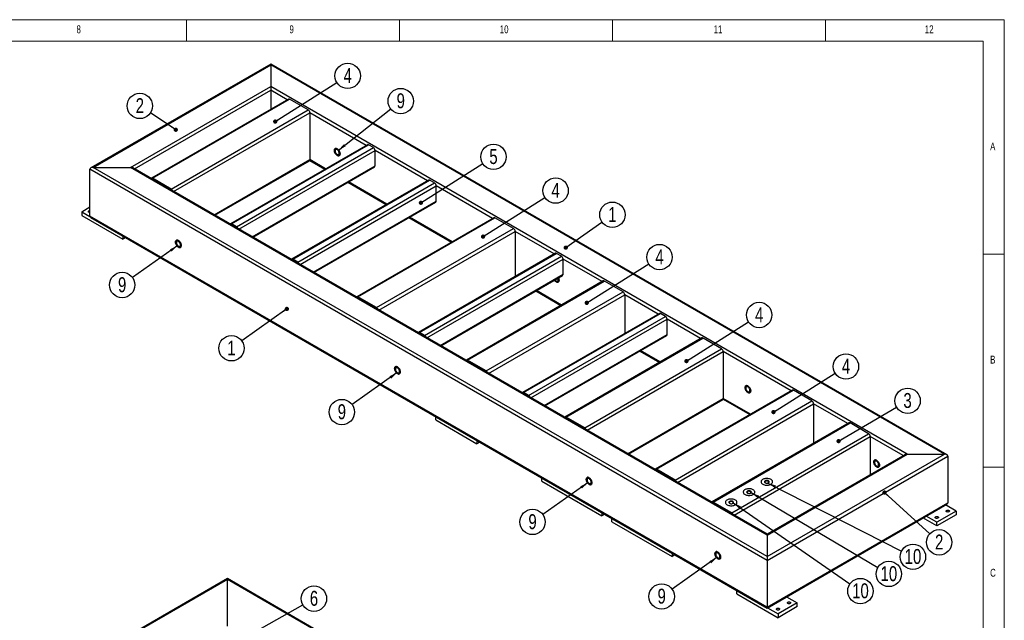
# Model space of a CAD drawing. Header units: millimetres. Extents: x 5 to 589, y 5 to 415.
# Tile 12 of 12: x 358 to 589, y 274 to 415. Entities that reach past the tile are written whole.
import ezdxf

# ---------------------------------------------------------------- set-up
doc = ezdxf.new("R2010")
doc.units = ezdxf.units.MM
doc.layers.add('NOTES', color=6, linetype='Continuous')
doc.layers.add('TRAIT-FORT', color=4, linetype='Continuous', lineweight=25)
doc.styles.add('SLDTEXTSTYLE0', font='TXT', dxfattribs={"width": 0.75})
doc.dimstyles.new('SLDDIMSTYLE2', dxfattribs={"dimtxt": 0.18, "dimasz": 1, "dimexe": 0, "dimexo": 0.0625, "dimgap": 0, "dimtad": 0, "dimtih": 1, "dimtoh": 1, "dimdec": 0, "dimrnd": 1e-09, "dimzin": 0, "dimdsep": 46, "dimtxsty": 'Standard', "dimblk1": 'DOT', "dimblk2": 'DOT', "dimsah": 1, "dimcen": 0.09, "dimadec": 0, "dimazin": 0, "dimtfac": 1, "dimtdec": 0, "dimtofl": 0, "dimtmove": 0, "dimatfit": 3, "dimldrblk": 'DOT', "dimfxl": 1, "dimfrac": 2, "dimtolj": 1, "dimtzin": 0, "dimarcsym": 0})
doc.dimstyles.new('SLDDIMSTYLE3', dxfattribs={"dimtxt": 0.18, "dimasz": 2, "dimexe": 0, "dimexo": 0.0625, "dimgap": 0, "dimtad": 0, "dimtih": 1, "dimtoh": 1, "dimdec": 0, "dimrnd": 1e-09, "dimzin": 0, "dimdsep": 46, "dimtxsty": 'Standard', "dimsah": 1, "dimcen": 0.09, "dimadec": 0, "dimazin": 0, "dimtfac": 2, "dimtdec": 0, "dimtofl": 0, "dimtmove": 0, "dimatfit": 3, "dimfxl": 1, "dimfrac": 2, "dimtolj": 1, "dimtzin": 0, "dimarcsym": 0})

# ---------------------------------------------------------------- blocks, each defined once
blk = doc.blocks.new('SW_NOTE_3')
at = {"layer": 'NOTES', "color": 0}
blk.add_circle((2.44, 1.72), 2.98, dxfattribs=at)
at = {"layer": 'NOTES', "color": 0, "insert": (2.44, 3.54), "char_height": 3.5, "attachment_point": 2, "style": 'SLDTEXTSTYLE0'}
blk.add_mtext('1', dxfattribs=at)
blk = doc.blocks.new('_Dot')
at = {"color": 0, "linetype": 'ByBlock', "lineweight": -2}
blk.add_line((-0.5, 0), (-1, 0), dxfattribs=at)
at = {"color": 0, "linetype": 'ByBlock', "const_width": 0.5}
blk.add_lwpolyline([(-0.25, 0, 1), (0.25, 0, 1)], format="xyb", close=True, dxfattribs=at)
blk = doc.blocks.new('SW_NOTE_4')
at = {"layer": 'NOTES', "color": 0}
blk.add_circle((-2.43, -1.73), 2.98, dxfattribs=at)
at = {"layer": 'NOTES', "color": 0, "insert": (-2.43, 0.09), "char_height": 3.5, "attachment_point": 2, "style": 'SLDTEXTSTYLE0'}
blk.add_mtext('1', dxfattribs=at)
blk = doc.blocks.new('SW_NOTE_5')
at = {"layer": 'NOTES', "color": 0}
blk.add_circle((-2.49, 1.65), 2.98, dxfattribs=at)
at = {"layer": 'NOTES', "color": 0, "insert": (-2.48, 3.47), "char_height": 3.5, "attachment_point": 2, "style": 'SLDTEXTSTYLE0'}
blk.add_mtext('2', dxfattribs=at)
blk = doc.blocks.new('SW_NOTE_6')
at = {"layer": 'NOTES', "color": 0}
blk.add_circle((2.21, -2.01), 2.98, dxfattribs=at)
at = {"layer": 'NOTES', "color": 0, "insert": (2.21, -0.19), "char_height": 3.5, "attachment_point": 2, "style": 'SLDTEXTSTYLE0'}
blk.add_mtext('2', dxfattribs=at)
blk = doc.blocks.new('SW_NOTE_7')
at = {"layer": 'NOTES', "color": 0}
blk.add_circle((2.58, 1.5), 2.98, dxfattribs=at)
at = {"layer": 'NOTES', "color": 0, "insert": (2.58, 3.32), "char_height": 3.5, "attachment_point": 2, "style": 'SLDTEXTSTYLE0'}
blk.add_mtext('3', dxfattribs=at)
blk = doc.blocks.new('SW_NOTE_8')
at = {"layer": 'NOTES', "color": 0}
blk.add_circle((2.52, 1.59), 2.98, dxfattribs=at)
at = {"layer": 'NOTES', "color": 0, "insert": (2.53, 3.41), "char_height": 3.5, "attachment_point": 2, "style": 'SLDTEXTSTYLE0'}
blk.add_mtext('4', dxfattribs=at)
blk = doc.blocks.new('SW_NOTE_9')
at = {"layer": 'NOTES', "color": 0}
blk.add_circle((2.52, 1.6), 2.98, dxfattribs=at)
at = {"layer": 'NOTES', "color": 0, "insert": (2.52, 3.42), "char_height": 3.5, "attachment_point": 2, "style": 'SLDTEXTSTYLE0'}
blk.add_mtext('4', dxfattribs=at)
blk = doc.blocks.new('SW_NOTE_10')
at = {"layer": 'NOTES', "color": 0}
blk.add_circle((2.53, 1.59), 2.98, dxfattribs=at)
at = {"layer": 'NOTES', "color": 0, "insert": (2.53, 3.41), "char_height": 3.5, "attachment_point": 2, "style": 'SLDTEXTSTYLE0'}
blk.add_mtext('4', dxfattribs=at)
blk = doc.blocks.new('SW_NOTE_11')
at = {"layer": 'NOTES', "color": 0}
blk.add_circle((2.52, 1.6), 2.98, dxfattribs=at)
at = {"layer": 'NOTES', "color": 0, "insert": (2.52, 3.41), "char_height": 3.5, "attachment_point": 2, "style": 'SLDTEXTSTYLE0'}
blk.add_mtext('4', dxfattribs=at)
blk = doc.blocks.new('SW_NOTE_12')
at = {"layer": 'NOTES', "color": 0}
blk.add_circle((2.52, 1.59), 2.98, dxfattribs=at)
at = {"layer": 'NOTES', "color": 0, "insert": (2.53, 3.41), "char_height": 3.5, "attachment_point": 2, "style": 'SLDTEXTSTYLE0'}
blk.add_mtext('4', dxfattribs=at)
blk = doc.blocks.new('SW_NOTE_13')
at = {"layer": 'NOTES', "color": 0}
blk.add_circle((2.52, 1.59), 2.98, dxfattribs=at)
at = {"layer": 'NOTES', "color": 0, "insert": (2.53, 3.41), "char_height": 3.5, "attachment_point": 2, "style": 'SLDTEXTSTYLE0'}
blk.add_mtext('5', dxfattribs=at)
blk = doc.blocks.new('SW_NOTE_14')
at = {"layer": 'NOTES', "color": 0}
blk.add_circle((-2.43, -1.72), 2.98, dxfattribs=at)
at = {"layer": 'NOTES', "color": 0, "insert": (-2.43, 0.09), "char_height": 3.5, "attachment_point": 2, "style": 'SLDTEXTSTYLE0'}
blk.add_mtext('9', dxfattribs=at)
blk = doc.blocks.new('SW_NOTE_15')
at = {"layer": 'NOTES', "color": 0}
blk.add_circle((-2.43, -1.73), 2.98, dxfattribs=at)
at = {"layer": 'NOTES', "color": 0, "insert": (-2.42, 0.09), "char_height": 3.5, "attachment_point": 2, "style": 'SLDTEXTSTYLE0'}
blk.add_mtext('9', dxfattribs=at)
blk = doc.blocks.new('SW_NOTE_16')
at = {"layer": 'NOTES', "color": 0}
blk.add_circle((-2.43, -1.72), 2.98, dxfattribs=at)
at = {"layer": 'NOTES', "color": 0, "insert": (-2.43, 0.1), "char_height": 3.5, "attachment_point": 2, "style": 'SLDTEXTSTYLE0'}
blk.add_mtext('9', dxfattribs=at)
blk = doc.blocks.new('SW_NOTE_17')
at = {"layer": 'NOTES', "color": 0}
blk.add_circle((-2.44, -1.72), 2.98, dxfattribs=at)
at = {"layer": 'NOTES', "color": 0, "insert": (-2.43, 0.1), "char_height": 3.5, "attachment_point": 2, "style": 'SLDTEXTSTYLE0'}
blk.add_mtext('9', dxfattribs=at)
blk = doc.blocks.new('SW_NOTE_18')
at = {"layer": 'NOTES', "color": 0}
blk.add_circle((2.34, 1.85), 2.98, dxfattribs=at)
at = {"layer": 'NOTES', "color": 0, "insert": (2.35, 3.66), "char_height": 3.5, "attachment_point": 2, "style": 'SLDTEXTSTYLE0'}
blk.add_mtext('9', dxfattribs=at)
blk = doc.blocks.new('SW_NOTE_19')
at = {"layer": 'NOTES', "color": 0}
blk.add_circle((2.45, -1.7), 2.98, dxfattribs=at)
at = {"layer": 'NOTES', "color": 0, "insert": (2.46, 0.12), "char_height": 3.5, "attachment_point": 2, "style": 'SLDTEXTSTYLE0'}
blk.add_mtext('10', dxfattribs=at)
blk = doc.blocks.new('SW_NOTE_20')
at = {"layer": 'NOTES', "color": 0}
blk.add_circle((2.57, -1.52), 2.98, dxfattribs=at)
at = {"layer": 'NOTES', "color": 0, "insert": (2.58, 0.3), "char_height": 3.5, "attachment_point": 2, "style": 'SLDTEXTSTYLE0'}
blk.add_mtext('10', dxfattribs=at)
blk = doc.blocks.new('SW_NOTE_21')
at = {"layer": 'NOTES', "color": 0}
blk.add_circle((2.66, -1.35), 2.98, dxfattribs=at)
at = {"layer": 'NOTES', "color": 0, "insert": (2.67, 0.47), "char_height": 3.5, "attachment_point": 2, "style": 'SLDTEXTSTYLE0'}
blk.add_mtext('10', dxfattribs=at)
blk = doc.blocks.new('SW_NOTE_22')
at = {"layer": 'NOTES', "color": 0}
blk.add_circle((2.6, 1.46), 2.98, dxfattribs=at)
at = {"layer": 'NOTES', "color": 0, "insert": (2.61, 3.28), "char_height": 3.5, "attachment_point": 2, "style": 'SLDTEXTSTYLE0'}
blk.add_mtext('6', dxfattribs=at)

msp = doc.modelspace()

# ---------------------------------------------------------------- linework, layer by layer
at = {"lineweight": 18}
for p, q in [((589, 415), (5, 415)), ((397, 415), (397, 410)), ((447, 410), (447, 415)), ((497, 415), (497, 410)), ((547, 410), (547, 415)), ((589, 5), (589, 415)), ((584, 410), (10, 410)), ((584, 10), (584, 410)), ((584, 360), (589, 360)), ((589, 310), (584, 310))]:
    msp.add_line(p, q, dxfattribs=at)
at = {"layer": 'TRAIT-FORT', "lineweight": 25}
for p, q in [((416.76, 404.58), (374.56, 380.22)), ((575.5, 312.94), (416.76, 404.58)), ((416.76, 404.58), (416.76, 404.4)), ((375.1, 380.35), (416.76, 404.4)), ((416.76, 404.4), (416.76, 399.35)), ((574.96, 313.07), (416.76, 404.4)), ((383.84, 380.35), (416.76, 399.35)), ((384.78, 380), (416.76, 398.46)), ((566.21, 313.07), (416.76, 399.35)), ((416.76, 399.35), (416.76, 398.46)), ((416.76, 398.46), (416.76, 393.97)), ((420.65, 396.22), (416.76, 398.46)), ((420.92, 396.37), (388.78, 377.82)), ((389.05, 377.79), (421.19, 396.35)), ((425.56, 393.82), (421.19, 396.35)), ((393.42, 375.27), (425.56, 393.82)), ((393.97, 374.69), (425.95, 393.15)), ((425.95, 393.15), (425.95, 382.17)), ((439.18, 385.52), (425.95, 393.15)), ((439.46, 385.67), (407.31, 367.12)), ((407.59, 367.09), (439.73, 385.65)), ((408.74, 366.42), (440.88, 384.98)), ((409.29, 365.85), (441.27, 384.31)), ((440.88, 384.98), (439.73, 385.65)), ((441.27, 380.75), (441.27, 384.31)), ((453.54, 377.23), (441.27, 384.31)), ((403.48, 369.2), (425.95, 382.17)), ((403.64, 369.11), (425.84, 381.92)), ((425.92, 382), (429.51, 379.93)), ((429.67, 380.02), (425.95, 382.17)), ((533.3, 288.13), (374.33, 379.91)), ((374.33, 368.92), (374.33, 379.91)), ((533.3, 289.03), (375.1, 380.35)), ((375.1, 380.35), (383.84, 380.35)), ((533.3, 294.07), (383.84, 380.35)), ((533.3, 294.26), (384.39, 380.22)), ((412.38, 364.07), (441.27, 380.75)), ((412.54, 363.97), (441.16, 380.5)), ((389.02, 377.55), (389.05, 377.57)), ((393.42, 375.27), (389.05, 377.79)), ((393.42, 375.04), (389.05, 377.57)), ((453.81, 377.38), (421.67, 358.83)), ((421.94, 358.8), (454.08, 377.36)), ((434.84, 376.85), (443.86, 371.64)), ((444.02, 371.73), (435, 376.94)), ((455.24, 376.69), (454.08, 377.36)), ((423.1, 358.14), (455.24, 376.69)), ((423.65, 357.56), (455.63, 376.02)), ((455.63, 372.46), (455.63, 376.02)), ((468.86, 368.38), (455.63, 376.02)), ((426.73, 355.78), (455.63, 372.46)), ((426.89, 355.69), (455.51, 372.21)), ((372.4, 369.96), (374.33, 371.07)), ((372.4, 369.96), (374.34, 368.84)), ((372.4, 369.96), (372.4, 369.07)), ((372.4, 369.07), (382.05, 363.5)), ((533.3, 277.15), (374.33, 368.92)), ((374.56, 368.6), (533.3, 276.96)), ((469.13, 368.54), (436.99, 349.99)), ((437.26, 349.96), (469.4, 368.51)), ((449.2, 368.56), (459.18, 362.8)), ((459.34, 362.89), (449.36, 368.66)), ((473.78, 365.99), (469.4, 368.51)), ((407.55, 366.85), (407.59, 366.87)), ((408.74, 366.42), (407.59, 367.09)), ((408.74, 366.2), (407.59, 366.87)), ((441.63, 347.44), (473.78, 365.99)), ((442.18, 346.86), (474.16, 365.32)), ((474.16, 365.32), (474.16, 354.74)), ((483.32, 360.03), (474.16, 365.32)), ((382.05, 364.28), (382.05, 363.5)), ((382.72, 363.89), (382.05, 363.5)), ((421.91, 358.56), (421.94, 358.58)), ((423.1, 358.14), (421.94, 358.8)), ((423.1, 357.91), (421.94, 358.58)), ((483.6, 360.19), (451.45, 341.64)), ((451.73, 341.61), (483.87, 360.16)), ((452.88, 340.94), (485.03, 359.5)), ((453.43, 340.37), (485.41, 358.83)), ((485.03, 359.5), (483.87, 360.16)), ((485.41, 355.26), (485.41, 358.83)), ((494.57, 353.54), (485.41, 358.83)), ((456.52, 338.58), (485.41, 355.26)), ((456.68, 338.49), (485.3, 355.02)), ((494.85, 353.7), (462.7, 335.14)), ((462.98, 335.11), (495.12, 353.67)), ((485.06, 348.05), (479.14, 351.46)), ((499.49, 351.15), (495.12, 353.67)), ((437.23, 349.72), (437.26, 349.74)), ((441.63, 347.44), (437.26, 349.96)), ((441.63, 347.21), (437.26, 349.74)), ((467.35, 332.59), (499.49, 351.15)), ((467.89, 332.02), (499.87, 350.48)), ((478.98, 351.37), (484.9, 347.95)), ((499.87, 350.48), (499.87, 341.39)), ((507.75, 345.93), (499.87, 350.48)), ((508.02, 346.09), (475.88, 327.53)), ((476.15, 327.51), (508.3, 346.06)), ((477.31, 326.84), (509.45, 345.39)), ((477.86, 326.26), (509.84, 344.73)), ((509.45, 345.39), (508.3, 346.06)), ((509.84, 341.16), (509.84, 344.73)), ((517.71, 340.18), (509.84, 344.73)), ((451.69, 341.37), (451.73, 341.39)), ((452.88, 340.94), (451.73, 341.61)), ((452.88, 340.72), (451.73, 341.39)), ((480.94, 324.48), (509.84, 341.16)), ((481.1, 324.39), (509.73, 340.91)), ((517.99, 340.34), (485.85, 321.78)), ((486.12, 321.76), (518.26, 340.31)), ((522.63, 337.79), (518.26, 340.31)), ((490.49, 319.23), (522.63, 337.79)), ((491.04, 318.66), (523.02, 337.12)), ((503.41, 337.27), (508.04, 334.59)), ((508.2, 334.69), (503.57, 337.36)), ((523.02, 337.12), (523.02, 326.13)), ((538.93, 327.93), (523.02, 337.12)), ((462.94, 334.87), (462.98, 334.89)), ((467.35, 332.59), (462.98, 335.11)), ((467.35, 332.37), (462.98, 334.89)), ((476.12, 327.27), (476.15, 327.28)), ((477.31, 326.84), (476.15, 327.51)), ((477.31, 326.62), (476.15, 327.28)), ((500.55, 313.16), (523.02, 326.13)), ((539.2, 328.09), (507.06, 309.54)), ((507.33, 309.51), (539.47, 328.06)), ((522.98, 325.97), (529.25, 322.35)), ((529.41, 322.44), (523.02, 326.13)), ((543.84, 325.54), (539.47, 328.06)), ((500.71, 313.07), (522.9, 325.88)), ((511.7, 306.99), (543.84, 325.54)), ((512.25, 306.41), (544.23, 324.87)), ((544.23, 324.87), (544.23, 315.63)), ((552.23, 320.25), (544.23, 324.87)), ((455.52, 321.09), (455.52, 321.87)), ((486.09, 321.51), (486.12, 321.53)), ((490.49, 319.23), (486.12, 321.76)), ((490.49, 319.01), (486.12, 321.53)), ((455.52, 321.09), (465.16, 315.52)), ((552.51, 320.41), (520.37, 301.85)), ((520.64, 301.83), (552.78, 320.38)), ((557.15, 317.86), (552.78, 320.38)), ((525.01, 299.3), (557.15, 317.86)), ((525.55, 298.73), (557.54, 317.19)), ((557.54, 317.19), (557.54, 308.25)), ((565.28, 312.72), (557.54, 317.19)), ((465.16, 316.3), (465.16, 315.52)), ((465.84, 315.91), (465.16, 315.52)), ((533.3, 289.03), (574.96, 313.07)), ((533.3, 294.07), (566.21, 313.07)), ((565.67, 312.94), (533.3, 294.26)), ((533.3, 288.13), (575.73, 312.63)), ((566.21, 313.07), (574.96, 313.07)), ((575.73, 312.63), (575.73, 301.64)), ((480.4, 306.72), (480.4, 307.5)), ((507.3, 309.27), (507.33, 309.29)), ((511.7, 306.99), (507.33, 309.51)), ((511.7, 306.76), (507.33, 309.29)), ((480.4, 306.72), (494.54, 298.56)), ((520.6, 301.59), (520.64, 301.61)), ((525.01, 299.3), (520.64, 301.83)), ((525.01, 299.08), (520.64, 301.61)), ((533.3, 277.15), (575.73, 301.64)), ((533.3, 276.96), (575.5, 301.33)), ((577.66, 299.71), (575.18, 301.14)), ((494.54, 299.34), (494.54, 298.56)), ((495.22, 298.95), (494.54, 298.56)), ((523.52, 299.94), (523.52, 299.9)), ((573.16, 297.11), (570.68, 298.54)), ((577.66, 299.71), (573.16, 297.11)), ((577.66, 298.82), (573.16, 296.22)), ((577.66, 299.71), (577.66, 298.82)), ((496.85, 297.22), (496.85, 298)), ((496.85, 297.22), (511, 289.06)), ((573.16, 296.22), (569.91, 298.1)), ((573.16, 296.22), (573.16, 297.11)), ((533.3, 294.26), (533.3, 294.07)), ((533.3, 294.07), (533.3, 289.03)), ((511, 289.84), (511, 289.06)), ((511.67, 289.45), (511, 289.06)), ((533.3, 289.03), (533.3, 288.13)), ((533.3, 288.13), (533.3, 277.15)), ((406.6, 283.69), (364.17, 259.19)), ((406.6, 283.87), (364.4, 259.51)), ((565.34, 192.23), (406.6, 283.87)), ((406.6, 283.69), (406.6, 283.87)), ((406.6, 283.69), (406.6, 283.87)), ((565.57, 191.92), (406.6, 283.69)), ((406.6, 272.7), (406.6, 283.69)), ((526.23, 280.27), (526.23, 281.05)), ((526.23, 280.27), (535.87, 274.7)), ((540.37, 278.19), (535.87, 275.59)), ((537.9, 279.62), (540.37, 278.19)), ((540.37, 277.3), (540.37, 278.19)), ((533.3, 277.15), (533.3, 276.96)), ((533.4, 277.02), (535.87, 275.59)), ((540.37, 277.3), (535.87, 274.7)), ((535.87, 275.59), (535.87, 274.7))]:
    msp.add_line(p, q, dxfattribs=at)
at = {"layer": 'TRAIT-FORT', "lineweight": 25, "flags": 128}
for points in [[(432.38, 384.73), (432.25, 384.79), (432.13, 384.82), (432.02, 384.82), (431.92, 384.79), (431.84, 384.73), (431.77, 384.65), (431.73, 384.54), (431.71, 384.41), (431.71, 384.27), (431.73, 384.11), (431.77, 383.95), (431.84, 383.79), (431.92, 383.64), (432.02, 383.49), (432.13, 383.36), (432.25, 383.26), (432.38, 383.17), (432.5, 383.11), (432.62, 383.08), (432.73, 383.08), (432.83, 383.11), (432.92, 383.17), (432.98, 383.25), (433.03, 383.36), (433.05, 383.49), (433.05, 383.63), (433.03, 383.79), (432.98, 383.95), (432.92, 384.11), (432.83, 384.26), (432.73, 384.41), (432.62, 384.54), (432.5, 384.64), (432.38, 384.73)], [(432.38, 384.73), (432.5, 384.64), (432.62, 384.54), (432.73, 384.41), (432.83, 384.26), (432.92, 384.11), (432.98, 383.95), (433.03, 383.79), (433.05, 383.63), (433.05, 383.49), (433.03, 383.36), (432.98, 383.25), (432.92, 383.17), (432.83, 383.11), (432.73, 383.08), (432.62, 383.08), (432.5, 383.11), (432.38, 383.17), (432.25, 383.26), (432.13, 383.36), (432.02, 383.49), (431.92, 383.64), (431.84, 383.79), (431.77, 383.95), (431.73, 384.11), (431.71, 384.27), (431.71, 384.41), (431.73, 384.54), (431.77, 384.65), (431.84, 384.73), (431.92, 384.79), (432.02, 384.82), (432.13, 384.82), (432.25, 384.79), (432.38, 384.73)], [(432.38, 384.51), (432.27, 384.55), (432.18, 384.57), (432.09, 384.56), (432.01, 384.52), (431.95, 384.46), (431.91, 384.37), (431.9, 384.26), (431.9, 384.13), (431.93, 384), (431.98, 383.87), (432.05, 383.74), (432.13, 383.62), (432.22, 383.51), (432.33, 383.43), (432.43, 383.37), (432.53, 383.33), (432.63, 383.33), (432.71, 383.35), (432.78, 383.41), (432.83, 383.49), (432.85, 383.59), (432.86, 383.7), (432.84, 383.83), (432.8, 383.96), (432.75, 384.1), (432.67, 384.22), (432.58, 384.34), (432.48, 384.43), (432.38, 384.51)], [(374.33, 369.74), (374.23, 369.74), (374.13, 369.77), (374.04, 369.81), (373.98, 369.87), (373.95, 369.93), (373.95, 370), (373.99, 370.06), (374.06, 370.12)], [(395.09, 363.21), (394.97, 363.26), (394.85, 363.29), (394.74, 363.29), (394.64, 363.27), (394.56, 363.21), (394.49, 363.12), (394.45, 363.01), (394.42, 362.89), (394.42, 362.74), (394.45, 362.59), (394.49, 362.43), (394.56, 362.27), (394.64, 362.11), (394.74, 361.97), (394.85, 361.84), (394.97, 361.73), (395.09, 361.65), (395.22, 361.59), (395.34, 361.56), (395.45, 361.56), (395.55, 361.59), (395.63, 361.65), (395.7, 361.73), (395.74, 361.84), (395.77, 361.97), (395.77, 362.11), (395.74, 362.27), (395.7, 362.43), (395.63, 362.59), (395.55, 362.74), (395.45, 362.88), (395.34, 363.01), (395.22, 363.12), (395.09, 363.21)], [(395.09, 363.21), (395.22, 363.12), (395.34, 363.01), (395.45, 362.88), (395.55, 362.74), (395.63, 362.59), (395.7, 362.43), (395.74, 362.27), (395.77, 362.11), (395.77, 361.97), (395.74, 361.84), (395.7, 361.73), (395.63, 361.65), (395.55, 361.59), (395.45, 361.56), (395.34, 361.56), (395.22, 361.59), (395.09, 361.65), (394.97, 361.73), (394.85, 361.84), (394.74, 361.97), (394.64, 362.11), (394.56, 362.27), (394.49, 362.43), (394.45, 362.59), (394.42, 362.74), (394.42, 362.89), (394.45, 363.01), (394.49, 363.12), (394.56, 363.21), (394.64, 363.27), (394.74, 363.29), (394.85, 363.29), (394.97, 363.26), (395.09, 363.21)], [(395.09, 362.98), (394.99, 363.03), (394.89, 363.05), (394.8, 363.04), (394.73, 363), (394.67, 362.93), (394.63, 362.84), (394.61, 362.73), (394.62, 362.61), (394.65, 362.48), (394.7, 362.34), (394.76, 362.21), (394.85, 362.09), (394.94, 361.99), (395.04, 361.9), (395.15, 361.84), (395.25, 361.81), (395.34, 361.81), (395.43, 361.83), (395.49, 361.88), (395.54, 361.96), (395.57, 362.06), (395.58, 362.18), (395.56, 362.31), (395.52, 362.44), (395.46, 362.58), (395.39, 362.7), (395.3, 362.82), (395.2, 362.91), (395.09, 362.98)], [(483.38, 353.91), (483.45, 353.8), (483.56, 353.68), (483.68, 353.57), (483.8, 353.48), (483.93, 353.42), (484.05, 353.39), (484.16, 353.39), (484.26, 353.42), (484.34, 353.48), (484.41, 353.57), (484.45, 353.67), (484.48, 353.8), (484.48, 353.95), (484.45, 354.1), (484.41, 354.26), (484.34, 354.42), (484.33, 354.45)], [(484.33, 354.45), (484.34, 354.42), (484.41, 354.26), (484.45, 354.1), (484.48, 353.95), (484.48, 353.8), (484.45, 353.67), (484.41, 353.57), (484.34, 353.48), (484.26, 353.42), (484.16, 353.39), (484.05, 353.39), (483.93, 353.42), (483.8, 353.48), (483.68, 353.57), (483.56, 353.68), (483.45, 353.8), (483.38, 353.91)], [(483.51, 353.99), (483.56, 353.93), (483.65, 353.82), (483.75, 353.74), (483.86, 353.68), (483.96, 353.65), (484.05, 353.64), (484.14, 353.67), (484.2, 353.72), (484.25, 353.8), (484.28, 353.9), (484.29, 354.01), (484.27, 354.14), (484.23, 354.28), (484.19, 354.37)], [(446.52, 333.52), (446.4, 333.58), (446.28, 333.61), (446.17, 333.61), (446.07, 333.58), (445.98, 333.52), (445.92, 333.44), (445.87, 333.33), (445.85, 333.2), (445.85, 333.06), (445.87, 332.9), (445.92, 332.74), (445.98, 332.58), (446.07, 332.43), (446.17, 332.28), (446.28, 332.15), (446.4, 332.04), (446.52, 331.96), (446.64, 331.9), (446.76, 331.87), (446.88, 331.87), (446.98, 331.9), (447.06, 331.96), (447.12, 332.04), (447.17, 332.15), (447.19, 332.28), (447.19, 332.42), (447.17, 332.58), (447.12, 332.74), (447.06, 332.9), (446.98, 333.05), (446.88, 333.2), (446.76, 333.33), (446.64, 333.43), (446.52, 333.52)], [(446.52, 333.52), (446.64, 333.43), (446.76, 333.33), (446.88, 333.2), (446.98, 333.05), (447.06, 332.9), (447.12, 332.74), (447.17, 332.58), (447.19, 332.42), (447.19, 332.28), (447.17, 332.15), (447.12, 332.04), (447.06, 331.96), (446.98, 331.9), (446.88, 331.87), (446.76, 331.87), (446.64, 331.9), (446.52, 331.96), (446.4, 332.04), (446.28, 332.15), (446.17, 332.28), (446.07, 332.43), (445.98, 332.58), (445.92, 332.74), (445.87, 332.9), (445.85, 333.06), (445.85, 333.2), (445.87, 333.33), (445.92, 333.44), (445.98, 333.52), (446.07, 333.58), (446.17, 333.61), (446.28, 333.61), (446.4, 333.58), (446.52, 333.52)], [(446.52, 333.3), (446.42, 333.34), (446.32, 333.36), (446.23, 333.35), (446.15, 333.31), (446.09, 333.25), (446.06, 333.16), (446.04, 333.05), (446.04, 332.92), (446.07, 332.79), (446.12, 332.66), (446.19, 332.53), (446.27, 332.41), (446.37, 332.3), (446.47, 332.22), (446.57, 332.16), (446.67, 332.12), (446.77, 332.12), (446.85, 332.14), (446.92, 332.2), (446.97, 332.27), (447, 332.37), (447, 332.49), (446.99, 332.62), (446.95, 332.75), (446.89, 332.89), (446.81, 333.01), (446.72, 333.13), (446.62, 333.22), (446.52, 333.3)], [(528.8, 329.07), (528.68, 329.12), (528.56, 329.15), (528.45, 329.15), (528.35, 329.12), (528.26, 329.07), (528.2, 328.98), (528.15, 328.87), (528.13, 328.75), (528.13, 328.6), (528.15, 328.45), (528.2, 328.29), (528.26, 328.13), (528.35, 327.97), (528.45, 327.83), (528.56, 327.7), (528.68, 327.59), (528.8, 327.51), (528.93, 327.45), (529.05, 327.42), (529.16, 327.42), (529.26, 327.45), (529.34, 327.51), (529.41, 327.59), (529.45, 327.7), (529.47, 327.83), (529.47, 327.97), (529.45, 328.12), (529.41, 328.28), (529.34, 328.44), (529.26, 328.6), (529.16, 328.74), (529.05, 328.87), (528.93, 328.98), (528.8, 329.07)], [(528.8, 329.07), (528.93, 328.98), (529.05, 328.87), (529.16, 328.74), (529.26, 328.6), (529.34, 328.44), (529.41, 328.28), (529.45, 328.12), (529.47, 327.97), (529.47, 327.83), (529.45, 327.7), (529.41, 327.59), (529.34, 327.51), (529.26, 327.45), (529.16, 327.42), (529.05, 327.42), (528.93, 327.45), (528.8, 327.51), (528.68, 327.59), (528.56, 327.7), (528.45, 327.83), (528.35, 327.97), (528.26, 328.13), (528.2, 328.29), (528.15, 328.45), (528.13, 328.6), (528.13, 328.75), (528.15, 328.87), (528.2, 328.98), (528.26, 329.07), (528.35, 329.12), (528.45, 329.15), (528.56, 329.15), (528.68, 329.12), (528.8, 329.07)], [(528.8, 328.84), (528.7, 328.89), (528.6, 328.91), (528.51, 328.9), (528.43, 328.86), (528.38, 328.79), (528.34, 328.7), (528.32, 328.59), (528.33, 328.47), (528.35, 328.34), (528.4, 328.2), (528.47, 328.07), (528.55, 327.95), (528.65, 327.85), (528.75, 327.76), (528.85, 327.7), (528.96, 327.67), (529.05, 327.67), (529.13, 327.69), (529.2, 327.74), (529.25, 327.82), (529.28, 327.92), (529.28, 328.04), (529.27, 328.17), (529.23, 328.3), (529.17, 328.43), (529.09, 328.56), (529, 328.67), (528.91, 328.77), (528.8, 328.84)], [(559.01, 311.62), (558.89, 311.68), (558.77, 311.71), (558.66, 311.71), (558.56, 311.68), (558.48, 311.63), (558.41, 311.54), (558.37, 311.43), (558.34, 311.3), (558.34, 311.16), (558.37, 311.01), (558.41, 310.85), (558.48, 310.69), (558.56, 310.53), (558.66, 310.39), (558.77, 310.26), (558.89, 310.15), (559.01, 310.06), (559.14, 310.01), (559.26, 309.98), (559.37, 309.98), (559.47, 310.01), (559.55, 310.06), (559.62, 310.15), (559.66, 310.26), (559.69, 310.38), (559.69, 310.53), (559.66, 310.68), (559.62, 310.84), (559.55, 311), (559.47, 311.16), (559.37, 311.3), (559.26, 311.43), (559.14, 311.54), (559.01, 311.62)], [(559.01, 311.62), (559.14, 311.54), (559.26, 311.43), (559.37, 311.3), (559.47, 311.16), (559.55, 311), (559.62, 310.84), (559.66, 310.68), (559.69, 310.53), (559.69, 310.38), (559.66, 310.26), (559.62, 310.15), (559.55, 310.06), (559.47, 310.01), (559.37, 309.98), (559.26, 309.98), (559.14, 310.01), (559.01, 310.06), (558.89, 310.15), (558.77, 310.26), (558.66, 310.39), (558.56, 310.53), (558.48, 310.69), (558.41, 310.85), (558.37, 311.01), (558.34, 311.16), (558.34, 311.3), (558.37, 311.43), (558.41, 311.54), (558.48, 311.63), (558.56, 311.68), (558.66, 311.71), (558.77, 311.71), (558.89, 311.68), (559.01, 311.62)], [(559.01, 311.4), (558.91, 311.45), (558.81, 311.47), (558.72, 311.46), (558.65, 311.42), (558.59, 311.35), (558.55, 311.26), (558.53, 311.15), (558.54, 311.03), (558.57, 310.9), (558.62, 310.76), (558.68, 310.63), (558.77, 310.51), (558.86, 310.41), (558.96, 310.32), (559.07, 310.26), (559.17, 310.23), (559.26, 310.22), (559.35, 310.25), (559.41, 310.3), (559.46, 310.38), (559.49, 310.48), (559.5, 310.6), (559.48, 310.73), (559.44, 310.86), (559.38, 310.99), (559.31, 311.12), (559.22, 311.23), (559.12, 311.33), (559.01, 311.4)], [(491.52, 307.54), (491.39, 307.6), (491.27, 307.63), (491.16, 307.63), (491.06, 307.6), (490.98, 307.54), (490.91, 307.46), (490.87, 307.35), (490.85, 307.22), (490.85, 307.08), (490.87, 306.92), (490.91, 306.76), (490.98, 306.6), (491.06, 306.45), (491.16, 306.31), (491.27, 306.18), (491.39, 306.07), (491.52, 305.98), (491.64, 305.92), (491.76, 305.9), (491.87, 305.89), (491.97, 305.92), (492.06, 305.98), (492.12, 306.07), (492.17, 306.17), (492.19, 306.3), (492.19, 306.45), (492.17, 306.6), (492.12, 306.76), (492.06, 306.92), (491.97, 307.08), (491.87, 307.22), (491.76, 307.35), (491.64, 307.46), (491.52, 307.54)], [(491.52, 307.54), (491.64, 307.46), (491.76, 307.35), (491.87, 307.22), (491.97, 307.08), (492.06, 306.92), (492.12, 306.76), (492.17, 306.6), (492.19, 306.45), (492.19, 306.3), (492.17, 306.17), (492.12, 306.07), (492.06, 305.98), (491.97, 305.92), (491.87, 305.89), (491.76, 305.89), (491.64, 305.92), (491.52, 305.98), (491.39, 306.07), (491.27, 306.18), (491.16, 306.3), (491.06, 306.45), (490.98, 306.6), (490.91, 306.76), (490.87, 306.92), (490.85, 307.08), (490.85, 307.22), (490.87, 307.35), (490.91, 307.46), (490.98, 307.54), (491.06, 307.6), (491.16, 307.63), (491.27, 307.63), (491.39, 307.6), (491.52, 307.54)], [(491.52, 307.32), (491.41, 307.37), (491.32, 307.38), (491.23, 307.37), (491.15, 307.34), (491.09, 307.27), (491.05, 307.18), (491.04, 307.07), (491.04, 306.95), (491.07, 306.82), (491.12, 306.68), (491.19, 306.55), (491.27, 306.43), (491.36, 306.32), (491.47, 306.24), (491.57, 306.18), (491.67, 306.15), (491.77, 306.14), (491.85, 306.17), (491.92, 306.22), (491.97, 306.3), (491.99, 306.4), (492, 306.51), (491.98, 306.64), (491.94, 306.78), (491.89, 306.91), (491.81, 307.04), (491.72, 307.15), (491.62, 307.25), (491.52, 307.32)], [(534.2, 306.02), (534.34, 306.11), (534.45, 306.22), (534.53, 306.33), (534.58, 306.44), (534.6, 306.56), (534.59, 306.68), (534.55, 306.8), (534.47, 306.91), (534.37, 307.02), (534.24, 307.11), (534.08, 307.19), (533.91, 307.26), (533.72, 307.31), (533.52, 307.35), (533.32, 307.36), (533.11, 307.36), (532.9, 307.34), (532.7, 307.3), (532.52, 307.25), (532.35, 307.18), (532.2, 307.09), (532.08, 306.99), (531.98, 306.89), (531.92, 306.77), (531.88, 306.65), (531.88, 306.53), (531.9, 306.41), (531.96, 306.3), (532.05, 306.19), (532.17, 306.09), (532.31, 306), (532.47, 305.93), (532.66, 305.87), (532.85, 305.82), (533.06, 305.8), (533.26, 305.79), (533.47, 305.8), (533.67, 305.83), (533.87, 305.88), (534.04, 305.94), (534.2, 306.02)], [(534.2, 306.02), (534.34, 306.11), (534.45, 306.22), (534.53, 306.33), (534.58, 306.44), (534.6, 306.56), (534.59, 306.68), (534.55, 306.8), (534.47, 306.91), (534.37, 307.02), (534.24, 307.11), (534.08, 307.19), (533.91, 307.26), (533.72, 307.31), (533.52, 307.35), (533.32, 307.36), (533.11, 307.36), (532.9, 307.34), (532.7, 307.3), (532.52, 307.25), (532.35, 307.18), (532.2, 307.09), (532.08, 306.99), (531.98, 306.89), (531.92, 306.77), (531.88, 306.65), (531.88, 306.53), (531.9, 306.41), (531.96, 306.3), (532.05, 306.19), (532.17, 306.09), (532.31, 306), (532.47, 305.93), (532.66, 305.87), (532.85, 305.82), (533.06, 305.8), (533.26, 305.79), (533.47, 305.8), (533.67, 305.83), (533.87, 305.88), (534.04, 305.94), (534.2, 306.02)], [(533.62, 306.35), (533.71, 306.41), (533.76, 306.48), (533.78, 306.56), (533.78, 306.63), (533.74, 306.71), (533.67, 306.77), (533.58, 306.83), (533.46, 306.87), (533.34, 306.89), (533.2, 306.89), (533.07, 306.88), (532.95, 306.85), (532.85, 306.8), (532.77, 306.74), (532.71, 306.67), (532.69, 306.6), (532.7, 306.52), (532.74, 306.45), (532.81, 306.38), (532.9, 306.33), (533.01, 306.29), (533.14, 306.27), (533.27, 306.26), (533.4, 306.28), (533.52, 306.31), (533.62, 306.35)], [(533.59, 306.33), (533.64, 306.38), (533.69, 306.45), (533.7, 306.52), (533.68, 306.59), (533.63, 306.66), (533.54, 306.71), (533.44, 306.75), (533.32, 306.77), (533.19, 306.78), (533.07, 306.76), (532.96, 306.72), (532.87, 306.67), (532.81, 306.61), (532.78, 306.54), (532.78, 306.46), (532.82, 306.39), (532.89, 306.33), (532.89, 306.33)], [(530.02, 303.61), (530.16, 303.7), (530.27, 303.8), (530.35, 303.91), (530.4, 304.03), (530.42, 304.15), (530.41, 304.27), (530.37, 304.39), (530.29, 304.5), (530.19, 304.61), (530.06, 304.7), (529.91, 304.78), (529.73, 304.85), (529.54, 304.9), (529.34, 304.94), (529.14, 304.95), (528.93, 304.95), (528.72, 304.93), (528.53, 304.89), (528.34, 304.83), (528.17, 304.76), (528.02, 304.68), (527.9, 304.58), (527.8, 304.47), (527.74, 304.36), (527.7, 304.24), (527.7, 304.12), (527.73, 304), (527.78, 303.89), (527.87, 303.78), (527.99, 303.68), (528.13, 303.59), (528.3, 303.51), (528.48, 303.45), (528.67, 303.41), (528.88, 303.39), (529.09, 303.38), (529.29, 303.39), (529.5, 303.42), (529.69, 303.47), (529.86, 303.53), (530.02, 303.61)], [(530.02, 303.61), (530.16, 303.7), (530.27, 303.8), (530.35, 303.91), (530.4, 304.03), (530.42, 304.15), (530.41, 304.27), (530.37, 304.39), (530.29, 304.5), (530.19, 304.61), (530.06, 304.7), (529.91, 304.78), (529.73, 304.85), (529.54, 304.9), (529.34, 304.94), (529.14, 304.95), (528.93, 304.95), (528.72, 304.93), (528.53, 304.89), (528.34, 304.83), (528.17, 304.76), (528.02, 304.68), (527.9, 304.58), (527.8, 304.47), (527.74, 304.36), (527.7, 304.24), (527.7, 304.12), (527.73, 304), (527.78, 303.89), (527.87, 303.78), (527.99, 303.68), (528.13, 303.59), (528.3, 303.51), (528.48, 303.45), (528.67, 303.41), (528.88, 303.39), (529.09, 303.38), (529.29, 303.39), (529.5, 303.42), (529.69, 303.47), (529.86, 303.53), (530.02, 303.61)], [(529.45, 303.94), (529.53, 304), (529.58, 304.07), (529.61, 304.15), (529.6, 304.22), (529.56, 304.3), (529.49, 304.36), (529.4, 304.41), (529.28, 304.45), (529.16, 304.48), (529.03, 304.48), (528.9, 304.47), (528.78, 304.44), (528.67, 304.39), (528.59, 304.33), (528.54, 304.26), (528.51, 304.18), (528.52, 304.11), (528.56, 304.04), (528.63, 303.97), (528.72, 303.92), (528.83, 303.88), (528.96, 303.85), (529.09, 303.85), (529.22, 303.86), (529.34, 303.9), (529.45, 303.94)], [(529.39, 303.91), (529.46, 303.97), (529.51, 304.03), (529.52, 304.11), (529.5, 304.18), (529.45, 304.24), (529.36, 304.3), (529.26, 304.34), (529.14, 304.36), (529.01, 304.36), (528.89, 304.35), (528.78, 304.31), (528.69, 304.26), (528.63, 304.2), (528.6, 304.12), (528.6, 304.05), (528.64, 303.98), (528.71, 303.92), (528.73, 303.91)], [(525.84, 301.2), (525.98, 301.29), (526.09, 301.39), (526.17, 301.5), (526.22, 301.62), (526.24, 301.74), (526.23, 301.86), (526.19, 301.98), (526.11, 302.09), (526.01, 302.19), (525.88, 302.29), (525.73, 302.37), (525.55, 302.44), (525.37, 302.49), (525.17, 302.52), (524.96, 302.54), (524.75, 302.54), (524.54, 302.52), (524.35, 302.48), (524.16, 302.42), (523.99, 302.35), (523.85, 302.27), (523.72, 302.17), (523.63, 302.06), (523.56, 301.95), (523.52, 301.83), (523.52, 301.71), (523.55, 301.59), (523.61, 301.47), (523.7, 301.36), (523.81, 301.26), (523.95, 301.18), (524.12, 301.1), (524.3, 301.04), (524.49, 301), (524.7, 300.97), (524.91, 300.97), (525.11, 300.98), (525.32, 301.01), (525.51, 301.05), (525.69, 301.12), (525.84, 301.2)], [(525.84, 301.2), (525.98, 301.29), (526.09, 301.39), (526.17, 301.5), (526.22, 301.62), (526.24, 301.74), (526.23, 301.86), (526.19, 301.98), (526.11, 302.09), (526.01, 302.19), (525.88, 302.29), (525.73, 302.37), (525.55, 302.44), (525.37, 302.49), (525.17, 302.52), (524.96, 302.54), (524.75, 302.54), (524.54, 302.52), (524.35, 302.48), (524.16, 302.42), (523.99, 302.35), (523.85, 302.27), (523.72, 302.17), (523.63, 302.06), (523.56, 301.95), (523.52, 301.83), (523.52, 301.71), (523.55, 301.59), (523.61, 301.47), (523.7, 301.36), (523.81, 301.26), (523.95, 301.18), (524.12, 301.1), (524.3, 301.04), (524.49, 301), (524.7, 300.97), (524.91, 300.97), (525.11, 300.98), (525.32, 301.01), (525.51, 301.05), (525.69, 301.12), (525.84, 301.2)], [(525.27, 301.53), (525.35, 301.59), (525.4, 301.66), (525.43, 301.73), (525.42, 301.81), (525.38, 301.88), (525.31, 301.95), (525.22, 302), (525.11, 302.04), (524.98, 302.06), (524.85, 302.07), (524.72, 302.06), (524.6, 302.02), (524.49, 301.98), (524.41, 301.92), (524.36, 301.85), (524.33, 301.77), (524.34, 301.7), (524.38, 301.62), (524.45, 301.56), (524.54, 301.5), (524.66, 301.47), (524.78, 301.44), (524.91, 301.44), (525.04, 301.45), (525.16, 301.48), (525.27, 301.53)], [(525.21, 301.5), (525.28, 301.55), (525.33, 301.62), (525.34, 301.69), (525.32, 301.77), (525.27, 301.83), (525.19, 301.89), (525.08, 301.93), (524.96, 301.95), (524.83, 301.95), (524.71, 301.93), (524.6, 301.9), (524.51, 301.85), (524.45, 301.78), (524.42, 301.71), (524.42, 301.64), (524.46, 301.57), (524.53, 301.51), (524.55, 301.5)], [(572.88, 298.38), (572.98, 298.42), (573.08, 298.45), (573.2, 298.45), (573.31, 298.43), (573.41, 298.4), (573.48, 298.34), (573.53, 298.28), (573.54, 298.22), (573.52, 298.15), (573.47, 298.09), (573.39, 298.05), (573.28, 298.02), (573.17, 298), (573.06, 298.01), (572.95, 298.04), (572.86, 298.08), (572.8, 298.14), (572.77, 298.2), (572.78, 298.27), (572.82, 298.33), (572.88, 298.38)], [(575.45, 299.87), (575.55, 299.91), (575.66, 299.93), (575.77, 299.93), (575.88, 299.92), (575.98, 299.88), (576.06, 299.83), (576.1, 299.77), (576.11, 299.7), (576.09, 299.64), (576.04, 299.58), (575.96, 299.53), (575.86, 299.5), (575.74, 299.49), (575.63, 299.5), (575.52, 299.52), (575.44, 299.57), (575.37, 299.62), (575.34, 299.69), (575.35, 299.75), (575.39, 299.81), (575.45, 299.87)], [(521.73, 290.1), (521.61, 290.16), (521.49, 290.19), (521.38, 290.19), (521.28, 290.16), (521.19, 290.1), (521.13, 290.02), (521.08, 289.91), (521.06, 289.78), (521.06, 289.64), (521.08, 289.48), (521.13, 289.32), (521.19, 289.16), (521.28, 289.01), (521.38, 288.86), (521.49, 288.74), (521.61, 288.63), (521.73, 288.54), (521.86, 288.48), (521.97, 288.45), (522.09, 288.45), (522.19, 288.48), (522.27, 288.54), (522.34, 288.62), (522.38, 288.73), (522.4, 288.86), (522.4, 289.01), (522.38, 289.16), (522.34, 289.32), (522.27, 289.48), (522.19, 289.63), (522.09, 289.78), (521.97, 289.91), (521.86, 290.02), (521.73, 290.1)], [(521.73, 290.1), (521.85, 290.02), (521.97, 289.91), (522.09, 289.78), (522.19, 289.63), (522.27, 289.48), (522.34, 289.32), (522.38, 289.16), (522.4, 289), (522.4, 288.86), (522.38, 288.73), (522.34, 288.62), (522.27, 288.54), (522.19, 288.48), (522.09, 288.45), (521.97, 288.45), (521.85, 288.48), (521.73, 288.54), (521.61, 288.63), (521.49, 288.73), (521.38, 288.86), (521.28, 289.01), (521.19, 289.16), (521.13, 289.32), (521.08, 289.48), (521.06, 289.64), (521.06, 289.78), (521.08, 289.91), (521.13, 290.02), (521.19, 290.1), (521.28, 290.16), (521.38, 290.19), (521.49, 290.19), (521.61, 290.16), (521.73, 290.1)], [(521.73, 289.88), (521.63, 289.92), (521.53, 289.94), (521.44, 289.93), (521.36, 289.89), (521.31, 289.83), (521.27, 289.74), (521.25, 289.63), (521.26, 289.51), (521.28, 289.37), (521.33, 289.24), (521.4, 289.11), (521.48, 288.99), (521.58, 288.88), (521.68, 288.8), (521.78, 288.74), (521.89, 288.7), (521.98, 288.7), (522.06, 288.73), (522.13, 288.78), (522.18, 288.86), (522.21, 288.96), (522.21, 289.07), (522.2, 289.2), (522.16, 289.34), (522.1, 289.47), (522.02, 289.6), (521.93, 289.71), (521.83, 289.81), (521.73, 289.88)], [(538.17, 278.34), (538.26, 278.38), (538.37, 278.41), (538.49, 278.41), (538.6, 278.39), (538.7, 278.36), (538.77, 278.31), (538.82, 278.24), (538.83, 278.18), (538.81, 278.11), (538.76, 278.05), (538.67, 278.01), (538.57, 277.98), (538.46, 277.96), (538.34, 277.97), (538.24, 278), (538.15, 278.04), (538.09, 278.1), (538.06, 278.16), (538.06, 278.23), (538.1, 278.29), (538.17, 278.34)], [(535.6, 276.86), (535.69, 276.9), (535.8, 276.92), (535.92, 276.92), (536.03, 276.91), (536.12, 276.87), (536.2, 276.82), (536.25, 276.76), (536.26, 276.69), (536.24, 276.63), (536.18, 276.57), (536.1, 276.52), (536, 276.49), (535.89, 276.48), (535.77, 276.49), (535.67, 276.51), (535.58, 276.56), (535.52, 276.61), (535.49, 276.68), (535.49, 276.74), (535.53, 276.81), (535.6, 276.86)]]:
    msp.add_lwpolyline(points, dxfattribs=at)
at = {"layer": 'TRAIT-FORT', "lineweight": 25}
for centre, radius, start, end in [((421.03, 396.12), 0.274, 54.3824, 114.3071), ((425.11, 393.12), 0.838, 2.6055, 57.3945), ((439.57, 385.42), 0.274, 54.3824, 114.3071), ((440.43, 384.27), 0.838, 2.6055, 57.3945), ((425.69, 382.13), 0.262, 304.0564, 7.2558), ((441, 380.72), 0.269, 305.0133, 6.2988), ((388.9, 377.61), 0.235, 50.2915, 148.5442), ((388.97, 377.44), 0.151, 55.8385, 98.9469), ((453.92, 377.13), 0.274, 54.3824, 114.3071), ((392.97, 374.56), 0.843, 16.971, 57.3038), ((393.23, 374.72), 0.377, 35.7589, 58.3392), ((454.79, 375.98), 0.838, 2.6055, 57.3945), ((455.36, 372.43), 0.269, 305.0133, 6.2988), ((374.32, 369.62), 0.566, 89.0683, 117.8278), ((469.25, 368.29), 0.274, 54.3824, 114.3071), ((407.44, 366.91), 0.235, 50.2915, 148.5442), ((407.5, 366.74), 0.151, 55.8385, 98.9469), ((408.29, 365.71), 0.843, 16.971, 57.3038), ((408.55, 365.88), 0.377, 35.7589, 58.3392), ((473.32, 365.28), 0.838, 2.6055, 57.3945), ((421.79, 358.62), 0.235, 50.2915, 148.5442), ((421.86, 358.46), 0.151, 55.8385, 98.9469), ((483.71, 359.94), 0.274, 54.3824, 114.3071), ((484.57, 358.79), 0.838, 2.6055, 57.3945), ((422.64, 357.43), 0.843, 16.971, 57.3038), ((422.9, 357.59), 0.377, 35.7589, 58.3392), ((485.14, 355.24), 0.269, 305.0133, 6.2988), ((494.96, 353.45), 0.274, 54.3824, 114.3071), ((437.11, 349.78), 0.235, 50.2915, 148.5442), ((437.18, 349.61), 0.151, 55.8385, 98.9469), ((499.04, 350.44), 0.838, 2.6055, 57.3945), ((441.18, 346.73), 0.843, 16.971, 57.3038), ((441.44, 346.89), 0.377, 35.7589, 58.3392), ((508.14, 345.84), 0.274, 54.3824, 114.3071), ((509, 344.69), 0.838, 2.6055, 57.3945), ((451.58, 341.43), 0.235, 50.2915, 148.5442), ((451.64, 341.26), 0.151, 55.8385, 98.9469), ((452.43, 340.23), 0.843, 16.971, 57.3038), ((452.69, 340.4), 0.377, 35.7589, 58.3392), ((509.57, 341.13), 0.269, 305.0133, 6.2988), ((518.1, 340.09), 0.274, 54.3824, 114.3071), ((522.18, 337.08), 0.838, 2.6055, 57.3945), ((462.83, 334.93), 0.235, 50.2915, 148.5442), ((462.89, 334.77), 0.151, 55.8385, 98.9469), ((466.89, 331.88), 0.843, 16.971, 57.3038), ((467.15, 332.05), 0.377, 35.7589, 58.3392), ((476, 327.33), 0.235, 50.2915, 148.5442), ((476.07, 327.16), 0.151, 55.8385, 98.9469), ((476.86, 326.13), 0.843, 16.971, 57.3038), ((477.11, 326.3), 0.377, 35.7589, 58.3392), ((522.76, 326.1), 0.262, 304.0564, 7.2558), ((539.31, 327.84), 0.274, 54.3824, 114.3071), ((543.39, 324.83), 0.838, 2.6055, 57.3945), ((485.97, 321.57), 0.235, 50.2915, 148.5442), ((486.03, 321.41), 0.151, 55.8385, 98.9469), ((490.03, 318.52), 0.843, 16.971, 57.3038), ((490.29, 318.69), 0.377, 35.7589, 58.3392), ((552.62, 320.16), 0.274, 54.3824, 114.3071), ((556.7, 317.15), 0.838, 2.6055, 57.3945), ((507.18, 309.33), 0.235, 50.2915, 148.5442), ((507.25, 309.16), 0.151, 55.8385, 98.9469), ((511.25, 306.28), 0.843, 16.971, 57.3038), ((511.5, 306.44), 0.377, 35.7589, 58.3392), ((520.49, 301.65), 0.235, 50.2915, 148.5442), ((520.55, 301.48), 0.151, 55.8385, 98.9469), ((524.55, 298.59), 0.843, 16.971, 57.3038), ((524.81, 298.76), 0.377, 35.7589, 58.3392)]:
    msp.add_arc(centre, radius, start, end, dxfattribs=at)
for centre, start_param, end_param in [((375.1, 379.91), 1.570796, 3.141593), ((383.84, 379.91), 0.785479, 1.570796), ((375.1, 368.92), 3.141593, 3.927072), ((566.21, 312.63), 1.570796, 2.356113), ((574.96, 312.63), 0, 1.570796), ((574.96, 301.64), 5.497706, 6.283185)]:
    msp.add_ellipse(centre, major_axis=(0.771, 0), ratio=0.577382, start_param=start_param, end_param=end_param, dxfattribs=at)

# ---------------------------------------------------------------- block references
at = {"layer": 'NOTES'}
for name, p in [('SW_NOTE_8', (432.32, 400.23)), ('SW_NOTE_5', (388.52, 393.12)), ('SW_NOTE_18', (444.95, 394.06)), ('SW_NOTE_13', (466.54, 381.23)), ('SW_NOTE_9', (481.13, 373.3)), ('SW_NOTE_3', (494.54, 367.52)), ('SW_NOTE_10', (505.52, 357.71)), ('SW_NOTE_14', (384.32, 354.48)), ('SW_NOTE_11', (528.93, 344.12)), ('SW_NOTE_4', (409.98, 339.64)), ('SW_NOTE_12', (549.3, 332.05)), ('SW_NOTE_7', (563.71, 324.09)), ('SW_NOTE_15', (435.89, 324.68)), ('SW_NOTE_16', (480.67, 298.88)), ('SW_NOTE_6', (571.5, 294.39)), ('SW_NOTE_21', (564.89, 290.34)), ('SW_NOTE_20', (559.32, 286.48)), ('SW_NOTE_22', (424.32, 277.71)), ('SW_NOTE_17', (510.99, 281.4)), ('SW_NOTE_19', (552.77, 282.64))]:
    msp.add_blockref(name, p, dxfattribs=at)

# ---------------------------------------------------------------- texts
at = {"layer": 'NOTES', "attachment_point": 1, "style": 'SLDTEXTSTYLE0'}
for s, insert, char_height in [('8', (371.17, 413.67), 1.85), ('9', (421.17, 413.67), 1.85), ('10', (470.54, 413.67), 1.852), ('11', (520.75, 413.67), 1.852), ('12', (570.33, 413.67), 1.852), ('A', (585.67, 386.17), 1.85), ('B', (585.67, 336.17), 1.85), ('C', (585.67, 286.17), 1.85)]:
    msp.add_mtext(s, dxfattribs=dict(at, insert=insert, char_height=char_height))

# ---------------------------------------------------------------- leaders
at = {"layer": 'NOTES'}
for points, dimstyle in [([(417.83, 391.1), (432.32, 400.23)], 'SLDDIMSTYLE2'), ([(394.48, 389.18), (388.52, 393.12)], 'SLDDIMSTYLE2'), ([(432.6, 384.32), (444.95, 394.06)], 'SLDDIMSTYLE3'), ([(452.03, 372.05), (466.54, 381.23)], 'SLDDIMSTYLE2'), ([(466.63, 364.11), (481.13, 373.3)], 'SLDDIMSTYLE2'), ([(486.04, 361.52), (494.54, 367.52)], 'SLDDIMSTYLE2'), ([(394.93, 362), (384.32, 354.48)], 'SLDDIMSTYLE3'), ([(490.98, 348.57), (505.52, 357.71)], 'SLDDIMSTYLE2'), ([(420.56, 347.15), (409.98, 339.64)], 'SLDDIMSTYLE2'), ([(514.37, 334.9), (528.93, 344.12)], 'SLDDIMSTYLE2'), ([(446.46, 332.22), (435.89, 324.68)], 'SLDDIMSTYLE3'), ([(534.81, 322.93), (549.3, 332.05)], 'SLDDIMSTYLE2'), ([(550.08, 316.12), (563.71, 324.09)], 'SLDDIMSTYLE2'), ([(491.29, 306.4), (480.67, 298.88)], 'SLDDIMSTYLE3'), ([(533.49, 306.3), (564.89, 290.34)], 'SLDDIMSTYLE3'), ([(529.56, 304.04), (559.32, 286.48)], 'SLDDIMSTYLE3'), ([(560.87, 304.05), (571.5, 294.39)], 'SLDDIMSTYLE2'), ([(525.34, 301.67), (552.77, 282.64)], 'SLDDIMSTYLE3'), ([(521.59, 288.87), (510.99, 281.4)], 'SLDDIMSTYLE3'), ([(407.62, 268.34), (424.32, 277.71)], 'SLDDIMSTYLE2')]:
    msp.add_leader(points, dimstyle=dimstyle, dxfattribs=at)

doc.saveas('drawing.dxf')
